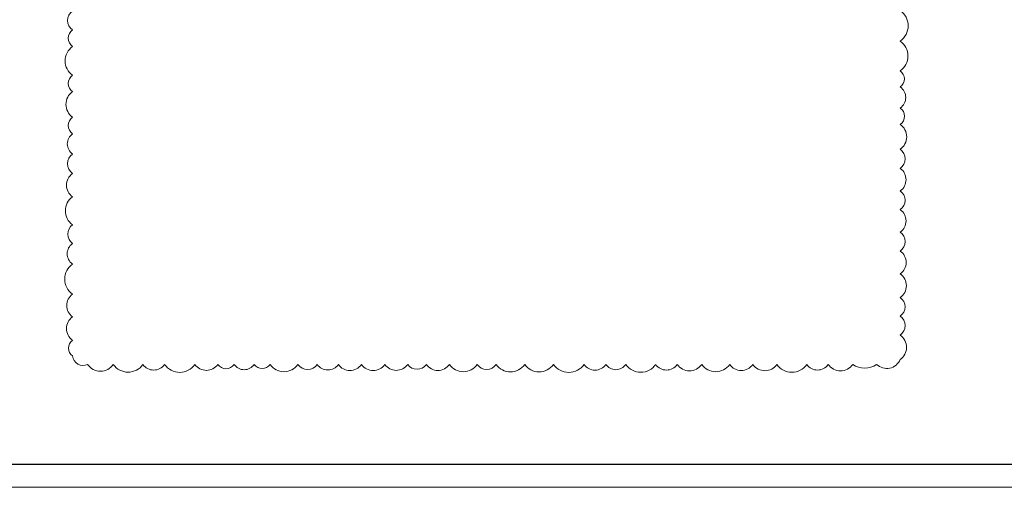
# Model space of a CAD drawing. Header units: millimetres. Extents: x 376598 to 1249954, y -318491 to -22134.
# Tile 62 of 256: x 504173 to 525425, y -168790 to -158700. Entities that reach past the tile are written whole.
import ezdxf

# ---------------------------------------------------------------- set-up
doc = ezdxf.new("R2010")
doc.units = ezdxf.units.MM
doc.layers.add('РАЗМЕРЫ', color=1, linetype='Continuous', lineweight=9)
doc.layers.add('ТОНКИЕ', color=7, linetype='Continuous', lineweight=9)
doc.layers.add('ТОЛСТЫЕ_ОСНОВНЫЕ', color=6, linetype='Continuous')

# ---------------------------------------------------------------- blocks, each defined once
blk = doc.blocks.new('*U58')
at = {"layer": 'ТОЛСТЫЕ_ОСНОВНЫЕ', "color": 6}
blk.add_lwpolyline([(20, 5), (1256, 5), (1256, 589), (20, 589)], close=True, dxfattribs=at)
at = {"layer": 'ТОНКИЕ'}
blk.add_lwpolyline([(0, 0), (1261, 0), (1261, 594), (0, 594)], close=True, dxfattribs=at)

msp = doc.modelspace()

# ---------------------------------------------------------------- linework, layer by layer
at = {"layer": 'РАЗМЕРЫ', "color": 240, "lineweight": 0, "true_color": 0xed1f24}
msp.add_lwpolyline([(523178.5, -158500.7, -0.5205671), (523178.5, -159162, -0.520567), (523178.5, -159805.4, -0.5205671), (523178.5, -160151.4, -0.5205671), (523178.5, -160607.1, -0.520567), (523178.5, -160960.4, -0.520567), (523178.5, -161495.5, -0.520567), (523178.5, -161909.7, -0.520567), (523178.5, -162394.2, -0.520567), (523178.5, -162798.7, -0.520567), (523178.5, -163282.8, -0.520567), (523178.5, -163692.9, -0.520567), (523178.5, -164184.2, -0.5205671), (523178.5, -164696.3, -0.5205671), (523178.5, -165095.4, -0.5205671), (523178.5, -165504.9, -0.520567), (523178.5, -166033.5, -0.520567), (522670, -166138.9, -0.3134771), (522154.3, -166138.9, -0.5205671), (521625.3, -166138.9, -0.5205671), (521160.4, -166138.9, -0.520567), (520517.8, -166138.9, -0.5205671), (519998.4, -166138.9, -0.5205671), (519497.6, -166138.9, -0.5205671), (518894.3, -166138.9, -0.520567), (518365.2, -166138.9, -0.5205671), (517900.3, -166138.9, -0.5205671), (517257.8, -166138.9, -0.5205671), (516824.3, -166138.9, -0.5205671), (516355.8, -166138.9, -0.520567), (515692.6, -166138.9, -0.5205671), (515073.7, -166138.9, -0.5205671), (514458.2, -166138.9, -0.5205671), (514047.8, -166138.9, -0.5205671), (513448, -166138.9, -0.5205671), (512950.6, -166138.9, -0.5205671), (512548.3, -166138.9, -0.5205671), (512054.6, -166138.9, -0.5205671), (511549, -166138.9, -0.5205671), (511051.4, -166138.9, -0.5205671), (510596.3, -166138.9, -0.5205671), (510176.7, -166138.9, -0.5205671), (509577.5, -166138.9, -0.5205671), (509237.1, -166138.9, -0.5205671), (508801.4, -166138.9, -0.5205671), (508449.3, -166138.9, -0.5205671), (507955.6, -166138.9, -0.5205671), (507301.4, -166138.9, -0.520567), (506833.2, -166138.9, -0.520567), (506194.5, -166138.9, -0.5205671), (505639.4, -166138.9, -0.5205671), (505315.2, -165954.6, -0.520567), (505315.2, -165618.7, -0.520567), (505315.2, -165110.1, -0.520567), (505315.2, -164622.4, -0.520567), (505315.2, -163973.6, -0.520567), (505315.2, -163528.5, -0.520567), (505315.2, -163123.9, -0.520567), (505315.2, -162524.3, -0.520567), (505315.2, -162018.5, -0.520567), (505315.2, -161599.7, -0.520567), (505315.2, -161162.4, -0.520567), (505315.2, -160803.7, -0.520567), (505315.2, -160252, -0.520567), (505315.2, -159898.7, -0.520567), (505315.2, -159278.8, -0.520567), (505315.2, -158922.1, -0.520567), (505315.2, -158513.4, -0.520567)], format="xyb", dxfattribs=at)

# ---------------------------------------------------------------- block references
at = {"xscale": 100, "yscale": 100, "zscale": 100}
msp.add_blockref('*U58', (439112.8, -168789.7, 3100), dxfattribs=at)

doc.saveas('drawing.dxf')
